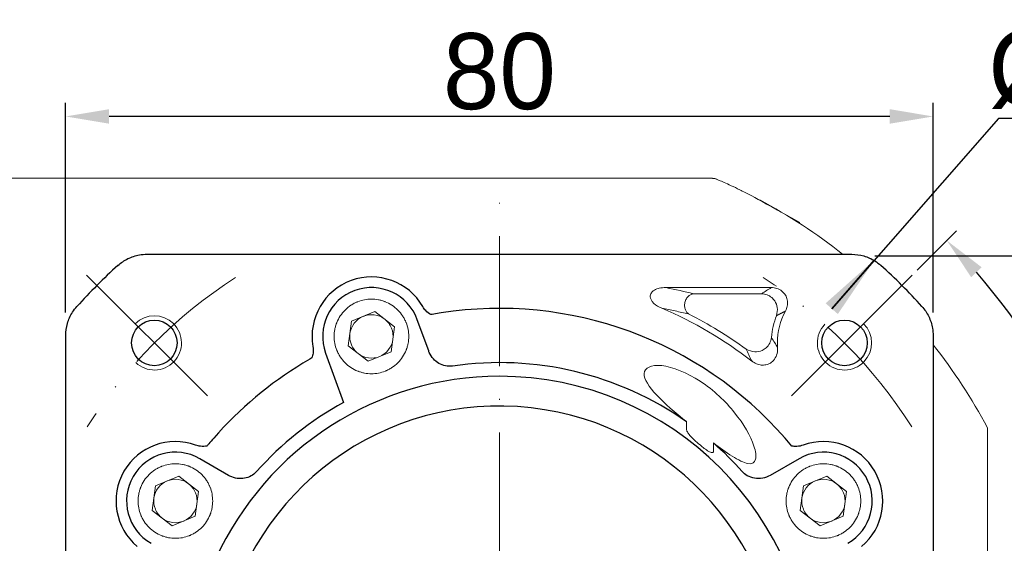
# Model space of a CAD drawing. Header units: millimetres. Extents: x 5315 to 5962, y -894 to -436.
# Tile 4 of 10: x 5395 to 5486, y -609 to -560. Entities that reach past the tile are written whole.
import ezdxf

# ---------------------------------------------------------------- set-up
doc = ezdxf.new("R2010")
doc.units = ezdxf.units.MM
doc.header["$PDSIZE"] = -5
doc.linetypes.add('ACAD_ISO10W100', pattern=[18, 12, -3, 0, -3])
doc.layers.get('0').update_dxf_attribs({"lineweight": 18})
doc.layers.get('Defpoints').update_dxf_attribs({"lineweight": 18})
for name, color, linetype, lineweight in [('中心线层', 7, 'ACAD_ISO10W100', 0), ('尺寸线层', 3, 'Continuous', 18), ('粗实线', 7, 'Continuous', 40)]:
    doc.layers.add(name, color=color, linetype=linetype, lineweight=lineweight)
doc.styles.add('工程字', font='txt')
doc.dimstyles.new('DIMSTYLE_17', dxfattribs={"dimtxt": 8, "dimasz": 12, "dimexe": 0.18, "dimexo": 0.0625, "dimgap": 0.09, "dimtad": 1, "dimtih": 1, "dimtoh": 1, "dimdec": 3, "dimdsep": 46, "dimtxsty": 'Standard', "dimblk": '_CAXARROW', "dimcen": 0.09, "dimdle": 24, "dimadec": 0, "dimazin": 0, "dimtfac": 0.7, "dimtdec": 3, "dimtofl": 0, "dimtmove": 0, "dimatfit": 3, "dimfxl": 1, "dimtolj": 1, "dimarcsym": 0})
doc.dimstyles.new('ISO-25', dxfattribs={"dimtxt": 7, "dimasz": 4, "dimexe": 1.25, "dimexo": 0.625, "dimtad": 1, "dimtxsty": '工程字', "dimcen": 2, "dimdle": 8, "dimadec": 0, "dimazin": 0, "dimtfac": 1, "dimtmove": 0, "dimatfit": 3, "dimfxl": 1, "dimarcsym": 0})

# ---------------------------------------------------------------- blocks, each defined once
blk = doc.blocks.new('*X12')
at = {"layer": 'Defpoints', "color": 0}
for p in [(5477.086, -583.944), (5465.951, -595.078), (5492.923, -599.682), (5396.283, -622.009), (5483.759, -622.009)]:
    blk.add_point(p, dxfattribs=at)
at = {"layer": '尺寸线层', "color": 0, "lineweight": -2}
for p, q in [((5477.528, -583.502), (5481.16, -579.87)), ((5484.384, -622.009), (5498.614, -622.009))]:
    blk.add_line(p, q, dxfattribs=at)
blk.add_arc((5439.02, -622.009), 58.344, 3.9289, 41.0711, dxfattribs=at)
at = {"layer": '尺寸线层', "color": 0}
for points in [[(5483.493, -583.223), (5482.518, -584.133), (5480.276, -580.754)], [(5496.561, -618.035), (5497.893, -617.989), (5497.364, -622.009)]]:
    blk.add_solid(points, dxfattribs=at)
at = {"layer": '尺寸线层', "color": 0, "insert": (5496.734, -598.104), "char_height": 7, "attachment_point": 5, "rotation": 292.5, "style": '工程字'}
blk.add_mtext('\\A1;45%%d', dxfattribs=at)
blk = doc.blocks.new('*X13')
at = {"layer": 'Defpoints', "color": 0}
for p in [(5463.95, -584.546), (5414.091, -659.473)]:
    blk.add_point(p, dxfattribs=at)
at = {"layer": '尺寸线层', "color": 0, "lineweight": -2}
blk.add_line((5428.999, -637.069), (5416.307, -656.143), dxfattribs=at)
at = {"layer": '尺寸线层', "color": 0}
blk.add_solid([(5415.752, -655.774), (5416.862, -656.512), (5414.091, -659.473)], dxfattribs=at)
at = {"layer": '尺寸线层', "color": 0, "insert": (5421.286, -641.214), "char_height": 7, "attachment_point": 5, "rotation": 56.35918, "style": '工程字'}
blk.add_mtext('\\A1;%%C90', dxfattribs=at)
blk = doc.blocks.new('_CAXARROW')
blk.add_hatch(color=0).paths.add_polyline_path([(0, 0), (-1, 0.125), (-1, -0.125)], flags=0)
blk = doc.blocks.new('*X14')
at = {"layer": 'Defpoints', "color": 0}
for p in [(5473.618, -582.522), (5404.423, -661.497)]:
    blk.add_point(p, dxfattribs=at)
at = {"layer": '尺寸线层', "color": 0, "lineweight": -2}
for p, q in [((5485.027, -569.5), (5469.664, -587.035)), ((5505.111, -569.5), (5485.027, -569.5)), ((5469.664, -587.035), (5473.618, -582.522)), ((5439.02, -622.099), (5439.02, -621.919)), ((5438.93, -622.009), (5439.11, -622.009)), ((5404.423, -661.497), (5396.515, -670.523))]:
    blk.add_line(p, q, dxfattribs=at)
at = {"layer": '尺寸线层', "color": 0, "lineweight": -2, "xscale": 6, "yscale": 6, "zscale": 6, "rotation": 48.77648067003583}
blk.add_blockref('_CAXARROW', (5473.618, -582.522), dxfattribs=at)
at = {"layer": '尺寸线层', "color": 0, "lineweight": 15, "insert": (5495.569, -565), "char_height": 7, "attachment_point": 5, "style": '工程字'}
blk.add_mtext('\\A1;%%C105', dxfattribs=at)
blk = doc.blocks.new('*X16')
at = {"layer": 'Defpoints', "color": 0}
for p in [(5399.02, -569.322), (5399.02, -588.006), (5479.02, -588.006)]:
    blk.add_point(p, dxfattribs=at)
at = {"layer": '尺寸线层', "color": 0, "lineweight": -2}
for p, q in [((5399.02, -587.381), (5399.02, -568.072)), ((5479.02, -587.381), (5479.02, -568.072)), ((5475.02, -569.322), (5403.02, -569.322))]:
    blk.add_line(p, q, dxfattribs=at)
at = {"layer": '尺寸线层', "color": 0}
for points in [[(5403.02, -568.655), (5403.02, -569.989), (5399.02, -569.322)], [(5475.02, -569.989), (5475.02, -568.655), (5479.02, -569.322)]]:
    blk.add_solid(points, dxfattribs=at)
at = {"layer": '尺寸线层', "color": 0, "insert": (5439.02, -565.197), "char_height": 7, "attachment_point": 5, "style": '工程字'}
blk.add_mtext('\\A1;80', dxfattribs=at)
blk = doc.blocks.new('*X17')
at = {"layer": 'Defpoints', "color": 0}
for p in [(5473.024, -582.174), (5510.923, -582.174), (5473.024, -662.174)]:
    blk.add_point(p, dxfattribs=at)
at = {"layer": '尺寸线层', "color": 0, "lineweight": -2}
for p, q in [((5473.649, -582.174), (5512.173, -582.174)), ((5510.923, -658.174), (5510.923, -586.174)), ((5473.649, -662.174), (5512.173, -662.174))]:
    blk.add_line(p, q, dxfattribs=at)
at = {"layer": '尺寸线层', "color": 0}
for points in [[(5511.589, -586.174), (5510.256, -586.174), (5510.923, -582.174)], [(5510.256, -658.174), (5511.589, -658.174), (5510.923, -662.174)]]:
    blk.add_solid(points, dxfattribs=at)
at = {"layer": '尺寸线层', "color": 0, "insert": (5506.798, -622.174), "char_height": 7, "attachment_point": 5, "rotation": 90, "style": '工程字'}
blk.add_mtext('\\A1;80', dxfattribs=at)

msp = doc.modelspace()

# ---------------------------------------------------------------- linework, layer by layer
at = {"linetype": 'Continuous', "lineweight": 15}
for p, q in [((5457.8199, -575.0095), (5392.0161, -575.0095)), ((5458.655, -575.0264), (5458.6574, -575.0208))]:
    msp.add_line(p, q, dxfattribs=at)
for p, q in [((5412.0892, -595.0784), (5400.9548, -583.9441)), ((5465.9512, -595.0784), (5477.0856, -583.9441)), ((5454.3742, -585.0963), (5464.0827, -585.0963)), ((5456.9055, -585.6572), (5463.2035, -585.6572)), ((5425.3896, -588.1825), (5427.524, -587.3007)), ((5427.524, -587.3007), (5429.3549, -588.7082)), ((5425.0861, -590.4719), (5425.3896, -588.1825)), ((5429.3549, -588.7082), (5429.0514, -590.9976)), ((5426.917, -591.8794), (5425.0861, -590.4719)), ((5429.0514, -590.9976), (5426.917, -591.8794)), ((5456.2863, -597.4762), (5456.2863, -598.1893)), ((5458.7541, -600.1901), (5458.7541, -599.4136)), ((5407.3114, -603.3519), (5409.4458, -602.4701)), ((5409.4458, -602.4701), (5411.2767, -603.8776)), ((5467.0672, -603.3519), (5469.2016, -602.4701)), ((5469.2016, -602.4701), (5471.0325, -603.8776)), ((5407.0079, -605.6413), (5407.3114, -603.3519)), ((5466.7637, -605.6413), (5467.0672, -603.3519)), ((5411.2767, -603.8776), (5410.9732, -606.167)), ((5471.0325, -603.8776), (5470.729, -606.167)), ((5408.8388, -607.0488), (5407.0079, -605.6413)), ((5410.9732, -606.167), (5408.8388, -607.0488)), ((5468.5946, -607.0488), (5466.7637, -605.6413)), ((5470.729, -606.167), (5468.5946, -607.0488))]:
    msp.add_line(p, q)
at = {"color": 7, "linetype": 'Continuous', "lineweight": 15}
for p, q in [((5484.0202, -598.0095), (5484.0202, -600.215)), ((5484.0202, -600.215), (5484.0202, -643.804))]:
    msp.add_line(p, q, dxfattribs=at)
at = {"linetype": 'Continuous', "lineweight": 15}
msp.add_arc((5458.6567, -576.0221), 0.9957, 66.879489, 90.098853, dxfattribs=at)
at = {"color": 7, "linetype": 'Continuous', "lineweight": 15}
for start, end in [(51.63877, 61.927513), (28.072487, 38.36123)]:
    msp.add_arc((5439.0202, -622.0095), 51, start, end, dxfattribs=at)
for centre, radius, start, end in [((5439.0202, -622.0095), 38.0868, 52.341138, 66.860567), ((5470.84, -590.1897), 6.1868, 151.846544, 180), ((5407.2004, -590.1897), 2.5, 226.591754, 135), ((5427.2205, -589.5901), 2, 112.448281, 172.448281), ((5427.2205, -589.5901), 2, 52.448281, 112.448281), ((5427.2205, -589.5901), 2, 22.448281, 52.448281), ((5439.0202, -622.0095), 38.6478, 53.94138, 63.174226), ((5470.84, -590.1897), 6.7478, 158.194532, 175.69206), ((5427.2205, -589.5901), 2, 352.448281, 22.448281), ((5470.84, -590.1897), 2.5, 136.591754, 45), ((5427.2205, -589.5901), 2, 172.448281, 202.448281), ((5427.2205, -589.5901), 2, 292.448281, 352.448281), ((5427.2205, -589.5901), 2, 202.448281, 232.448281), ((5470.84, -590.1897), 6.1868, 180, 183.728975), ((5427.2205, -589.5901), 2, 232.448281, 292.448281), ((5409.1423, -604.7595), 2, 52.448281, 112.448281), ((5468.8981, -604.7595), 2, 52.448281, 112.448281), ((5409.1423, -604.7595), 2, 112.448281, 172.448281), ((5409.1423, -604.7595), 2, 22.448281, 52.448281), ((5468.8981, -604.7595), 2, 112.448281, 172.448281), ((5468.8981, -604.7595), 2, 22.448281, 52.448281), ((5409.1423, -604.7595), 2, 172.448281, 202.448281), ((5409.1423, -604.7595), 2, 352.448281, 22.448281), ((5468.8981, -604.7595), 2, 172.448281, 202.448281), ((5468.8981, -604.7595), 2, 352.448281, 22.448281), ((5409.1423, -604.7595), 2, 202.448281, 232.448281), ((5409.1423, -604.7595), 2, 292.448281, 352.448281), ((5468.8981, -604.7595), 2, 202.448281, 232.448281), ((5468.8981, -604.7595), 2, 292.448281, 352.448281), ((5409.1423, -604.7595), 2, 232.448281, 292.448281), ((5468.8981, -604.7595), 2, 232.448281, 292.448281)]:
    msp.add_arc(centre, radius, start, end)
at = {"linetype": 'Continuous', "lineweight": 15}
msp.add_ellipse((5457.8199, -622.0095), major_axis=(0, 47), ratio=0.6616415, start_param=6.2563262, end_param=6.2831853, dxfattribs=at)
for points, knots in [([(5458.6574, -575.0233), (5458.4693, -575.016), (5458.1904, -575.0052), (5457.9114, -575.0136), (5457.8205, -575.0163)], [0, 0, 0, 0, 0.56435638, 0.83715899, 0.83715899, 0.83715899, 0.83715899]), ([(5459.0455, -575.1054), (5459.0352, -575.101), (5459.0184, -575.0938), (5459.0149, -575.0924), (5459.0059, -575.0887), (5458.9923, -575.0833), (5458.9708, -575.0751), (5458.9248, -575.0593), (5458.8204, -575.029), (5458.7254, -575.0244), (5458.6573, -575.0211)], [0, 0, 0, 0, 0.13051779, 0.21215688, 0.23836022, 0.24835436, 0.25685302, 0.27632489, 0.31141707, 0.40013843, 0.40013843, 0.40013843, 0.40013843]), ([(5459.0477, -575.1064), (5459.1147, -575.135), (5459.2487, -575.1922), (5459.7199, -575.3977), (5460.367, -575.6902), (5461.4295, -576.1862), (5462.4256, -576.7024), (5466.7215, -579.1048)], [0, 0, 0, 0, 1.4122374, 2.8250219, 4.2961333, 5.7678552, 8.6582265, 8.6582265, 8.6582265, 8.6582265])]:
    msp.add_open_spline(points, degree=3, knots=knots, dxfattribs=at)
for points, knots in [([(5453.9872, -586.9866), (5453.7233, -586.8865), (5453.4664, -586.7442), (5453.2604, -586.5485), (5453.1902, -586.4819), (5453.1255, -586.4081), (5453.0177, -586.2452), (5452.9736, -586.1537), (5452.9354, -585.9931), (5452.9293, -585.9253), (5452.9408, -585.7928), (5452.9586, -585.7264), (5453.0129, -585.6085), (5453.0486, -585.555), (5453.1545, -585.4327), (5453.234, -585.3706), (5453.4542, -585.2388), (5453.6065, -585.1845), (5453.9606, -585.103), (5454.1691, -585.0879), (5454.3742, -585.0963)], [0, 0, 0, 0, 0.8667322, 0.8667322, 0.8667322, 1.1566296, 1.1566296, 1.4506176, 1.4506176, 1.6458552, 1.6458552, 1.842075, 1.842075, 2.0277716, 2.0277716, 2.3210894, 2.3210894, 2.7972668, 2.7972668, 3.4199119, 3.4199119, 3.4199119, 3.4199119]), ([(5464.0827, -585.0963), (5464.259, -585.0931), (5464.4384, -585.1183), (5464.7752, -585.2269), (5464.9374, -585.3126), (5465.2037, -585.5266), (5465.3152, -585.6545), (5465.4765, -585.9277), (5465.5323, -586.0748), (5465.5922, -586.3741), (5465.5973, -586.53), (5465.5602, -586.8407), (5465.5148, -586.9989), (5465.4291, -587.1878), (5465.408, -587.2296), (5465.3851, -587.2705)], [0, 0, 0, 0, 0.532681, 0.532681, 1.0682617, 1.0682617, 1.562635, 1.562635, 2.0221429, 2.0221429, 2.4792815, 2.4792815, 2.9632904, 2.9632904, 3.1029173, 3.1029173, 3.1029173, 3.1029173]), ([(5427.2205, -593.0289), (5427.0019, -593.0289), (5426.6798, -592.9988), (5426.3139, -592.9107), (5426.1334, -592.8535), (5426.0438, -592.8216), (5426.0056, -592.8072), (5425.9801, -592.7975), (5425.9684, -592.7929), (5425.5135, -592.6129), (5425.1244, -592.3572), (5424.6211, -591.854), (5424.3995, -591.5825), (5424.1937, -591.2308), (5424.104, -591.0463), (5424.0624, -590.9518), (5424.0453, -590.9109), (5424.0341, -590.8835), (5424.0281, -590.8686), (5423.8622, -590.4497), (5423.7817, -590.027), (5423.7816, -589.3716), (5423.8117, -589.0495), (5423.8998, -588.6836), (5423.957, -588.5031), (5423.9889, -588.4135), (5424.0033, -588.3752), (5424.0131, -588.3497), (5424.0176, -588.338), (5424.1976, -587.8831), (5424.4534, -587.494), (5424.9566, -586.9906), (5425.2281, -586.7691), (5425.5797, -586.5633), (5425.7643, -586.4736), (5425.8587, -586.432), (5425.8997, -586.4149), (5425.9271, -586.4036), (5425.942, -586.3977), (5426.3609, -586.2317), (5426.7835, -586.1513), (5427.2205, -586.1512)], [0, 0, 0, 0, 0.6746631, 1.0119947, 1.1806604, 1.2649933, 1.3071598, 1.3071598, 1.3493262, 1.3493262, 2.6986524, 2.6986524, 3.3733155, 3.7106471, 3.8793128, 3.9636457, 4.0058122, 4.0058122, 4.0479786, 4.0479786, 5.3973048, 5.3973048, 6.0719679, 6.4092995, 6.5779652, 6.6622981, 6.7044646, 6.7044646, 6.746631, 6.746631, 8.0959572, 8.0959572, 8.7706203, 9.1079519, 9.2766177, 9.3609505, 9.403117, 9.403117, 9.4452834, 9.4452834, 10.7946096, 10.7946096, 10.7946096, 10.7946096]), ([(5427.2205, -586.1512), (5427.439, -586.1512), (5427.761, -586.1813), (5428.127, -586.2694), (5428.3075, -586.3266), (5428.3971, -586.3585), (5428.4354, -586.3729), (5428.4609, -586.3826), (5428.4725, -586.3872), (5428.9275, -586.5672), (5429.3166, -586.823), (5429.8199, -587.3261), (5430.0415, -587.5976), (5430.2473, -587.9493), (5430.337, -588.1339), (5430.3785, -588.2283), (5430.3956, -588.2693), (5430.4069, -588.2967), (5430.4129, -588.3115), (5430.5788, -588.7305), (5430.6593, -589.1531), (5430.6594, -589.8085), (5430.6292, -590.1306), (5430.5412, -590.4965), (5430.484, -590.677), (5430.452, -590.7667), (5430.4376, -590.805), (5430.4279, -590.8304), (5430.4234, -590.8421), (5430.2433, -591.2971), (5429.9876, -591.6862), (5429.4844, -592.1895), (5429.2129, -592.411), (5428.8612, -592.6168), (5428.6767, -592.7065), (5428.5822, -592.7481), (5428.5413, -592.7652), (5428.5139, -592.7765), (5428.499, -592.7825), (5428.0799, -592.9485), (5427.658, -593.0289), (5427.2205, -593.0289)], [0, 0, 0, 0, 0.6746644, 1.0119966, 1.1806626, 1.2649957, 1.3071622, 1.3071622, 1.3493287, 1.3493287, 2.6986575, 2.6986575, 3.3733219, 3.710654, 3.8793201, 3.9636532, 4.0058197, 4.0058197, 4.0479862, 4.0479862, 5.397315, 5.397315, 6.0719793, 6.4093115, 6.5779776, 6.6623107, 6.7044772, 6.7044772, 6.7466437, 6.7466437, 8.0959725, 8.0959725, 8.7706368, 9.107969, 9.2766351, 9.3609682, 9.4031347, 9.4031347, 9.4453012, 9.4453012, 10.7946299, 10.7946299, 10.7946299, 10.7946299]), ([(5463.2035, -585.6572), (5463.3747, -585.6796), (5463.7072, -585.7231), (5464.1224, -585.9805), (5464.4729, -586.3685), (5464.7223, -586.964), (5464.6266, -587.4315), (5464.575, -587.6832)], [0, 0, 0, 0, 0.5182708, 1.0070055, 1.4261611, 2.0794711, 2.8408389, 2.8408389, 2.8408389, 2.8408389]), ([(5456.4611, -587.5209), (5456.0542, -587.4278), (5455.2588, -587.2459), (5454.4044, -587.0717), (5453.9872, -586.9867)], [0, 0, 0, 0, 1.2948727, 2.5310462, 2.5310462, 2.5310462, 2.5310462]), ([(5464.1113, -589.6828), (5464.0693, -589.8684), (5463.9881, -590.2269), (5463.6493, -590.637), (5463.1831, -590.9436), (5462.4998, -591.0988), (5462.0279, -590.884), (5461.7687, -590.766)], [0, 0, 0, 0, 0.5722384, 1.1055932, 1.543506, 2.2350593, 3.0776435, 3.0776435, 3.0776435, 3.0776435]), ([(5464.6662, -590.592), (5464.6831, -590.7841), (5464.6701, -590.9819), (5464.5772, -591.3582), (5464.4946, -591.5427), (5464.2791, -591.8363), (5464.1508, -591.9563), (5463.8813, -592.1218), (5463.7408, -592.1775), (5463.4572, -592.2377), (5463.3109, -592.2447), (5463.0152, -592.215), (5462.8629, -592.1751), (5462.566, -592.0513), (5462.4199, -591.9627), (5462.2897, -591.8575)], [0, 0, 0, 0, 0.5838674, 0.5838674, 1.1731505, 1.1731505, 1.6829751, 1.6829751, 2.1229228, 2.1229228, 2.5512004, 2.5512004, 3.0139418, 3.0139418, 3.5179481, 3.5179481, 3.5179481, 3.5179481]), ([(5456.2863, -597.4762), (5455.2235, -596.6079), (5454.2427, -595.7631), (5452.8021, -594.2347), (5452.3396, -593.5301), (5452.4039, -592.495), (5452.9797, -592.1763), (5454.9951, -592.3933), (5456.3442, -592.9455), (5457.5202, -593.7144)], [0, 0, 0, 0, 2.9505543, 2.9505543, 5.9011086, 5.9011086, 8.851663, 8.851663, 11.8022173, 11.8022173, 11.8022173, 11.8022173]), ([(5457.5202, -593.7144), (5458.7964, -594.5488), (5459.8711, -595.5783), (5461.5534, -597.6713), (5462.1833, -598.7583), (5462.6468, -600.1811), (5462.7148, -600.6156), (5462.5648, -601.2218), (5462.3266, -601.3762), (5461.552, -601.2427), (5461.0375, -600.9776), (5459.9302, -600.28), (5459.3511, -599.8617), (5458.7541, -599.4136)], [0, 0, 0, 0, 3.4354129, 3.4354129, 6.8708257, 6.8708257, 8.5885322, 8.5885322, 10.3062386, 10.3062386, 12.023945, 12.023945, 13.7416514, 13.7416514, 13.7416514, 13.7416514]), ([(5456.2863, -598.1893), (5456.2862, -598.2304), (5456.2984, -598.2714), (5456.3556, -598.4168), (5456.4233, -598.5129), (5456.7833, -598.9782), (5457.1522, -599.292), (5457.5202, -599.5957)], [0, 0, 0, 0, 0.122349, 0.122349, 0.467797, 0.467797, 1.8993766, 1.8993766, 1.8993766, 1.8993766]), ([(5457.5202, -599.5957), (5457.7782, -599.8087), (5458.0415, -600.022), (5458.3756, -600.2128), (5458.4229, -600.2377), (5458.5207, -600.2801), (5458.5721, -600.299), (5458.6406, -600.3052), (5458.6566, -600.3052), (5458.6834, -600.3006), (5458.6947, -600.2972), (5458.7131, -600.2874), (5458.7208, -600.2816), (5458.7336, -600.2677), (5458.7389, -600.2595), (5458.7482, -600.2387), (5458.7514, -600.2255), (5458.7537, -600.2049), (5458.7541, -600.1975), (5458.7541, -600.1901)], [0, 0, 0, 0, 1.0015961, 1.0015961, 1.161688, 1.161688, 1.3237261, 1.3237261, 1.3712999, 1.3712999, 1.4060844, 1.4060844, 1.4343368, 1.4343368, 1.4625821, 1.4625821, 1.5018544, 1.5018544, 1.5236413, 1.5236413, 1.5236413, 1.5236413]), ([(5409.1423, -608.1983), (5408.9237, -608.1983), (5408.6016, -608.1682), (5408.2357, -608.0801), (5408.0553, -608.0229), (5407.9657, -607.991), (5407.9274, -607.9766), (5407.9019, -607.9669), (5407.8903, -607.9623), (5407.4353, -607.7823), (5407.0462, -607.5266), (5406.5429, -607.0234), (5406.3213, -606.7519), (5406.1155, -606.4002), (5406.0258, -606.2157), (5405.9842, -606.1212), (5405.9671, -606.0803), (5405.9559, -606.0528), (5405.9499, -606.038), (5405.784, -605.619), (5405.7035, -605.1964), (5405.7034, -604.541), (5405.7335, -604.2189), (5405.8216, -603.853), (5405.8788, -603.6725), (5405.9108, -603.5828), (5405.9251, -603.5446), (5405.9349, -603.5191), (5405.9394, -603.5074), (5406.1195, -603.0525), (5406.3752, -602.6633), (5406.8784, -602.16), (5407.1499, -601.9385), (5407.5015, -601.7327), (5407.6861, -601.643), (5407.7806, -601.6014), (5407.8215, -601.5843), (5407.8489, -601.573), (5407.8638, -601.5671), (5408.2827, -601.4011), (5408.7054, -601.3206), (5409.1423, -601.3206)], [0, 0, 0, 0, 0.6746631, 1.0119947, 1.1806604, 1.2649933, 1.3071598, 1.3071598, 1.3493262, 1.3493262, 2.6986524, 2.6986524, 3.3733155, 3.7106471, 3.8793128, 3.9636457, 4.0058122, 4.0058122, 4.0479786, 4.0479786, 5.3973048, 5.3973048, 6.0719679, 6.4092995, 6.5779652, 6.6622981, 6.7044646, 6.7044646, 6.746631, 6.746631, 8.0959572, 8.0959572, 8.7706203, 9.1079519, 9.2766177, 9.3609505, 9.403117, 9.403117, 9.4452834, 9.4452834, 10.7946096, 10.7946096, 10.7946096, 10.7946096]), ([(5409.1423, -601.3206), (5409.3608, -601.3205), (5409.6829, -601.3507), (5410.0488, -601.4387), (5410.2293, -601.496), (5410.3189, -601.5279), (5410.3572, -601.5423), (5410.3827, -601.552), (5410.3943, -601.5566), (5410.8493, -601.7366), (5411.2384, -601.9924), (5411.7417, -602.4955), (5411.9633, -602.767), (5412.1691, -603.1187), (5412.2588, -603.3033), (5412.3004, -603.3977), (5412.3175, -603.4387), (5412.3287, -603.4661), (5412.3347, -603.4809), (5412.5006, -603.8999), (5412.5811, -604.3225), (5412.5812, -604.9779), (5412.5511, -605.3), (5412.463, -605.6659), (5412.4058, -605.8464), (5412.3739, -605.9361), (5412.3595, -605.9743), (5412.3497, -605.9998), (5412.3452, -606.0115), (5412.1652, -606.4665), (5411.9094, -606.8556), (5411.4062, -607.3589), (5411.1347, -607.5804), (5410.7831, -607.7862), (5410.5985, -607.8759), (5410.504, -607.9175), (5410.4631, -607.9346), (5410.4357, -607.9459), (5410.4208, -607.9519), (5410.0017, -608.1179), (5409.5798, -608.1983), (5409.1423, -608.1983)], [0, 0, 0, 0, 0.6746644, 1.0119966, 1.1806626, 1.2649957, 1.3071622, 1.3071622, 1.3493287, 1.3493287, 2.6986575, 2.6986575, 3.3733219, 3.710654, 3.8793201, 3.9636532, 4.0058197, 4.0058197, 4.0479862, 4.0479862, 5.397315, 5.397315, 6.0719793, 6.4093115, 6.5779776, 6.6623107, 6.7044772, 6.7044772, 6.7466437, 6.7466437, 8.0959725, 8.0959725, 8.7706368, 9.107969, 9.2766351, 9.3609682, 9.4031347, 9.4031347, 9.4453012, 9.4453012, 10.7946299, 10.7946299, 10.7946299, 10.7946299]), ([(5468.8981, -608.1983), (5468.6795, -608.1983), (5468.3573, -608.1682), (5467.9915, -608.0801), (5467.811, -608.0229), (5467.7214, -607.991), (5467.6831, -607.9766), (5467.6577, -607.9669), (5467.646, -607.9623), (5467.1911, -607.7823), (5466.8019, -607.5266), (5466.2986, -607.0234), (5466.0771, -606.7519), (5465.8713, -606.4002), (5465.7816, -606.2157), (5465.74, -606.1212), (5465.7229, -606.0803), (5465.7116, -606.0528), (5465.7057, -606.038), (5465.5397, -605.619), (5465.4592, -605.1964), (5465.4591, -604.541), (5465.4893, -604.2189), (5465.5773, -603.853), (5465.6346, -603.6725), (5465.6665, -603.5828), (5465.6809, -603.5446), (5465.6906, -603.5191), (5465.6952, -603.5074), (5465.8752, -603.0525), (5466.131, -602.6633), (5466.6341, -602.16), (5466.9056, -601.9385), (5467.2573, -601.7327), (5467.4419, -601.643), (5467.5363, -601.6014), (5467.5773, -601.5843), (5467.6047, -601.573), (5467.6195, -601.5671), (5468.0385, -601.4011), (5468.4611, -601.3206), (5468.8981, -601.3206)], [0, 0, 0, 0, 0.6746631, 1.0119947, 1.1806604, 1.2649933, 1.3071598, 1.3071598, 1.3493262, 1.3493262, 2.6986524, 2.6986524, 3.3733155, 3.7106471, 3.8793128, 3.9636457, 4.0058122, 4.0058122, 4.0479786, 4.0479786, 5.3973048, 5.3973048, 6.0719679, 6.4092995, 6.5779652, 6.6622981, 6.7044646, 6.7044646, 6.746631, 6.746631, 8.0959572, 8.0959572, 8.7706203, 9.1079519, 9.2766177, 9.3609505, 9.403117, 9.403117, 9.4452834, 9.4452834, 10.7946096, 10.7946096, 10.7946096, 10.7946096]), ([(5468.8981, -601.3206), (5469.1165, -601.3205), (5469.4386, -601.3507), (5469.8045, -601.4387), (5469.985, -601.496), (5470.0747, -601.5279), (5470.1129, -601.5423), (5470.1384, -601.552), (5470.1501, -601.5566), (5470.6051, -601.7366), (5470.9942, -601.9924), (5471.4975, -602.4955), (5471.719, -602.767), (5471.9248, -603.1187), (5472.0145, -603.3033), (5472.0561, -603.3977), (5472.0732, -603.4387), (5472.0845, -603.4661), (5472.0905, -603.4809), (5472.2564, -603.8999), (5472.3369, -604.3225), (5472.337, -604.9779), (5472.3068, -605.3), (5472.2188, -605.6659), (5472.1615, -605.8464), (5472.1296, -605.9361), (5472.1152, -605.9743), (5472.1055, -605.9998), (5472.1009, -606.0115), (5471.9209, -606.4665), (5471.6652, -606.8556), (5471.162, -607.3589), (5470.8905, -607.5804), (5470.5388, -607.7862), (5470.3543, -607.8759), (5470.2598, -607.9175), (5470.2189, -607.9346), (5470.1914, -607.9459), (5470.1766, -607.9519), (5469.7575, -608.1179), (5469.3355, -608.1983), (5468.8981, -608.1983)], [0, 0, 0, 0, 0.6746644, 1.0119966, 1.1806626, 1.2649957, 1.3071622, 1.3071622, 1.3493287, 1.3493287, 2.6986575, 2.6986575, 3.3733219, 3.710654, 3.8793201, 3.9636532, 4.0058197, 4.0058197, 4.0479862, 4.0479862, 5.397315, 5.397315, 6.0719793, 6.4093115, 6.5779776, 6.6623107, 6.7044772, 6.7044772, 6.7466437, 6.7466437, 8.0959725, 8.0959725, 8.7706368, 9.107969, 9.2766351, 9.3609682, 9.4031347, 9.4031347, 9.4453012, 9.4453012, 10.7946299, 10.7946299, 10.7946299, 10.7946299])]:
    msp.add_open_spline(points, degree=3, knots=knots)
for points in [[(5456.9055, -585.6572), (5456.1028, -585.4658), (5455.2637, -585.2783), (5454.3742, -585.0963)], [(5463.2035, -585.6572), (5463.4966, -585.4588), (5463.7896, -585.2718), (5464.0827, -585.0963)], [(5464.4122, -590.1897), (5464.306, -590.0167), (5464.2063, -589.8483), (5464.1113, -589.6828)], [(5461.7687, -590.766), (5461.9213, -591.1103), (5462.0901, -591.4698), (5462.2897, -591.8575)], [(5464.6662, -590.592), (5464.5771, -590.4547), (5464.4928, -590.3209), (5464.4122, -590.1897)]]:
    msp.add_open_spline(points, degree=3)
for points, weights, degree in [([(5456.4611, -587.5209), (5454.2068, -585.9985), (5456.9055, -585.6572)], [1, 0.286948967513, 1], 2), ([(5464.575, -587.6832), (5464.8336, -587.5418), (5465.1024, -587.4039), (5465.3851, -587.2705)], [0.999999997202, 0.999999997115, 0.99999999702, 0.999999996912], 3)]:
    msp.add_rational_spline(points, weights, degree=degree)
at = {"layer": '中心线层'}
msp.add_line((5439.0202, -664.7466), (5439.0202, -577.2706), dxfattribs=at)
msp.add_line((5439.0202, -664.7466), (5439.0202, -577.2706), dxfattribs=at)
for start, end in [(122.715563, 147.654896), (32.345104, 57.284437)]:
    msp.add_arc((5439.0202, -622.0095), 45, start, end, dxfattribs=at)
at = {"layer": '粗实线', "linetype": 'Continuous', "lineweight": 30}
for p, q in [((5406.5236, -582.0197), (5471.5168, -582.0197)), ((5432.4983, -590.9337), (5431.4491, -588.051)), ((5399.0304, -617.7321), (5399.0304, -589.5129)), ((5479.01, -589.5129), (5479.01, -617.7321)), ((5422.9919, -591.1292), (5424.647, -595.6767)), ((5414.049, -602.3962), (5411.3923, -600.8623)), ((5466.6481, -600.8623), (5463.9913, -602.3962))]:
    msp.add_line(p, q, dxfattribs=at)
at = {"layer": '粗实线', "lineweight": 30}
for centre in [(5407.2004, -590.1897), (5470.84, -590.1897)]:
    msp.add_circle(centre, 2.1, dxfattribs=at)
at = {"layer": '粗实线', "linetype": 'Continuous', "lineweight": 30}
for centre, radius, start, end in [((5439.0202, -622.0095), 52.4898, 132.07908, 137.92092), ((5439.0202, -622.0095), 52.4898, 42.07908, 47.92092), ((5427.2205, -589.5901), 5.4748, 30.077371, 189.922604), ((5427.2205, -589.5901), 4.5, 20, 200), ((5439.0202, -622.0095), 35, 41.173902, 98.827649), ((5439.0202, -622.0095), 35, 121.173902, 138.827649), ((5439.0202, -622.0095), 30, 54.862768, 98.295279), ((5439.0202, -622.0095), 28.7414, 90, 221.045694), ((5439.0202, -622.0095), 28.7414, 270, 90), ((5439.0202, -622.0095), 26, 1.322328, 171.287755), ((5439.0202, -622.0095), 30, 118.626927, 138.29528), ((5409.1423, -604.7595), 5.4748, 70.077371, 229.922626), ((5439.0202, -622.0095), 30, 41.704723, 48.867958), ((5468.8981, -604.7595), 5.4748, 310.077376, 109.922626), ((5409.1423, -604.7595), 4.5, 60, 240), ((5468.8981, -604.7595), 4.5, 300, 120)]:
    msp.add_arc(centre, radius, start, end, dxfattribs=at)
for points, knots in [([(5403.8438, -583.0505), (5404.1196, -582.8015), (5404.4334, -582.5893), (5405.101, -582.2629), (5405.4611, -582.1455), (5406.0565, -582.0402), (5406.2905, -582.0197), (5406.5236, -582.0197)], [0, 0, 0, 0, 1.118534, 1.118534, 2.2370717, 2.2370717, 2.934619, 2.934619, 2.934619, 2.934619]), ([(5471.5168, -582.0197), (5471.8883, -582.0197), (5472.2634, -582.0725), (5472.9776, -582.2776), (5473.3236, -582.4319), (5473.8361, -582.7527), (5474.0235, -582.8942), (5474.1965, -583.0505)], [0, 0, 0, 0, 1.1185346, 1.1185346, 2.2370722, 2.2370722, 2.9346191, 2.9346191, 2.9346191, 2.9346191]), ([(5399.0304, -589.5129), (5399.0304, -589.1375), (5399.0843, -588.7585), (5399.2936, -588.0376), (5399.451, -587.6887), (5399.7727, -587.1813), (5399.9101, -587.0005), (5400.0612, -586.8331)], [0, 0, 0, 0, 1.130054, 1.130054, 2.2601112, 2.2601112, 2.9345809, 2.9345809, 2.9345809, 2.9345809]), ([(5432.7046, -587.584), (5432.5306, -587.4858), (5432.3698, -587.3598), (5432.1278, -587.1031), (5432.035, -586.9787), (5431.9581, -586.8462)], [0, 0, 0, 0, 0.6017872, 0.6017872, 1.0610802, 1.0610802, 1.0610802, 1.0610802]), ([(5433.649, -587.4241), (5433.4091, -587.4613), (5433.1775, -587.4999), (5432.8744, -587.5531), (5432.7887, -587.5686), (5432.7046, -587.584)], [0, 0, 0, 0, 0.68289557, 0.68289557, 0.95788863, 0.95788863, 0.95788863, 0.95788863]), ([(5477.9792, -586.8331), (5478.2307, -587.1117), (5478.4447, -587.4291), (5478.7725, -588.1045), (5478.8895, -588.469), (5478.9908, -589.0612), (5479.01, -589.2874), (5479.01, -589.5129)], [0, 0, 0, 0, 1.1300534, 1.1300534, 2.2601106, 2.2601106, 2.9345808, 2.9345808, 2.9345808, 2.9345808]), ([(5421.8275, -590.5335), (5421.8618, -590.7302), (5421.8663, -590.9344), (5421.8211, -591.2844), (5421.7837, -591.435), (5421.7299, -591.5784)], [0, 0, 0, 0, 0.6017821, 0.6017821, 1.0610832, 1.0610832, 1.0610832, 1.0610832]), ([(5434.6919, -592.3233), (5434.4795, -592.3543), (5434.2587, -592.348), (5433.8379, -592.2641), (5433.6322, -592.1856), (5433.2549, -591.9679), (5433.0795, -591.8243), (5432.7749, -591.4845), (5432.6453, -591.2813), (5432.5322, -591.0224), (5432.5146, -590.9783), (5432.4983, -590.9337)], [0, 0, 0, 0, 0.6468423, 0.6468423, 1.2923526, 1.2923526, 1.958088, 1.958088, 2.6659969, 2.6659969, 2.8071898, 2.8071898, 2.8071898, 2.8071898]), ([(5412.6745, -598.968), (5412.5147, -599.1508), (5412.3621, -599.3292), (5412.1642, -599.5648), (5412.1084, -599.6317), (5412.0539, -599.6976)], [0, 0, 0, 0, 0.68289557, 0.68289557, 0.95788863, 0.95788863, 0.95788863, 0.95788863]), ([(5412.0539, -599.6976), (5411.8575, -599.7342), (5411.6534, -599.7411), (5411.3029, -599.7), (5411.1519, -599.6643), (5411.0079, -599.6123)], [0, 0, 0, 0, 0.6017872, 0.6017872, 1.0610802, 1.0610802, 1.0610802, 1.0610802]), ([(5467.0325, -599.6123), (5466.8447, -599.6802), (5466.6444, -599.7201), (5466.2919, -599.7363), (5466.1371, -599.7257), (5465.9865, -599.6976)], [0, 0, 0, 0, 0.601782, 0.601782, 1.0610832, 1.0610832, 1.0610832, 1.0610832]), ([(5416.6227, -602.0507), (5416.4799, -602.211), (5416.3067, -602.3481), (5415.9304, -602.5543), (5415.7224, -602.6264), (5415.2934, -602.7022), (5415.0667, -602.7049), (5414.615, -602.6403), (5414.3851, -602.568), (5414.132, -602.4424), (5414.0901, -602.4199), (5414.049, -602.3962)], [0, 0, 0, 0, 0.6468423, 0.6468423, 1.2923526, 1.2923526, 1.958088, 1.958088, 2.6659969, 2.6659969, 2.8071898, 2.8071898, 2.8071898, 2.8071898]), ([(5463.9913, -602.3962), (5463.7767, -602.5201), (5463.5383, -602.6098), (5463.0511, -602.7032), (5462.7952, -602.7079), (5462.3163, -602.6285), (5462.0853, -602.5468), (5461.7081, -602.3278), (5461.55, -602.1992), (5461.4177, -602.0507)], [0, 0, 0, 0, 0.7462179, 0.7462179, 1.4944688, 1.4944688, 2.2097428, 2.2097428, 2.8066689, 2.8066689, 2.8066689, 2.8066689])]:
    msp.add_open_spline(points, degree=3, knots=knots, dxfattribs=at)
for points in [[(5421.7299, -591.5784), (5421.473, -591.7244), (5421.1944, -591.8871), (5420.9029, -592.0635)], [(5465.9865, -599.6976), (5465.7981, -599.4699), (5465.5895, -599.2238), (5465.3652, -598.9673)]]:
    msp.add_open_spline(points, degree=3, dxfattribs=at)

# ---------------------------------------------------------------- dimensions: what is measured, and where the dimension line sits
at = {"layer": '尺寸线层', "lineweight": 15}
dim = msp.add_diameter_dim_2p(p1=(5404.4228, -661.4971), p2=(5473.6176, -582.5219), dimstyle='DIMSTYLE_17', override={"dimtxt": 7, "dimasz": 6, "dimgap": 1, "dimpost": '%%C<>', "dimtxsty": '工程字', "dimsah": 1, "dimdle": 12}, dxfattribs=at)
dim.commit()
dim.dimension.update_dxf_attribs({"geometry": '*X14', "text_midpoint": (5495.5689, -569.4998), "dimtype": 163})
at = {"layer": '尺寸线层'}
for base, p1, p2, angle, picture, middle in [((5399.0202, -569.322), (5479.0202, -588.0058), (5399.0202, -588.0058), 180, '*X16', (5439.0202, -565.197)), ((5510.9226, -582.1739), (5473.0239, -662.1739), (5473.0239, -582.1739), 270, '*X17', (5506.7976, -622.1739))]:
    dim = msp.add_linear_dim(base=base, p1=p1, p2=p2, angle=angle, dimstyle='ISO-25', override={"dimsah": 1, "dimtolj": 1, "dimtzin": 8}, dxfattribs=at)
    dim.commit()
    dim.dimension.update_dxf_attribs({"geometry": picture, "text_midpoint": middle})
dim = msp.add_angular_dim_2l(base=(5492.9231, -599.6821), line1=((5396.283, -622.0095), (5483.759, -622.0095)), line2=((5465.9512, -595.0784), (5477.0856, -583.9441)), dimstyle='ISO-25', override={"dimtad": 1, "dimtih": 0, "dimtoh": 0, "dimsah": 1, "dimtdec": 0, "dimtolj": 1, "dimtzin": 0}, dxfattribs=at)
dim.commit()
dim.dimension.update_dxf_attribs({"geometry": '*X12', "text_midpoint": (5496.7341, -598.1036)})
dim = msp.add_diameter_dim_2p(p1=(5463.9495, -584.5458), p2=(5414.0909, -659.4732), dimstyle='ISO-25', override={"dimpost": '%%C<>', "dimsah": 1, "dimtolj": 1, "dimtzin": 8}, dxfattribs=at)
dim.commit()
dim.dimension.update_dxf_attribs({"geometry": '*X13', "text_midpoint": (5424.7206, -643.4988), "dimtype": 163})

doc.saveas('drawing.dxf')
